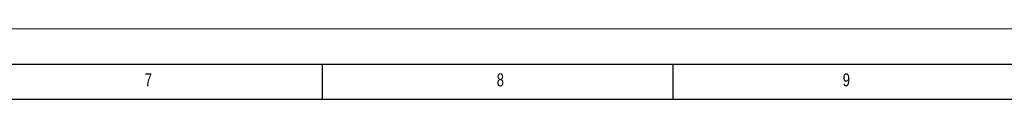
# Model space of a CAD drawing. Header units: millimetres. Extents: x 0 to 594, y 0 to 420.
# Tile 55 of 66: x 309 to 449, y 410 to 420. Entities that reach past the tile are written whole.
import ezdxf

# ---------------------------------------------------------------- set-up
doc = ezdxf.new("R2010")
doc.units = ezdxf.units.MM
doc.layers.add('FORMAT', color=7, linetype='Continuous')
doc.styles.add('SLDTEXTSTYLE0', font='TXT', dxfattribs={"width": 0.75})

msp = doc.modelspace()

# ---------------------------------------------------------------- linework, layer by layer
at = {"color": 7, "linetype": 'Continuous', "lineweight": 18}
msp.add_line((0, 420), (594, 420), dxfattribs=at)
at = {"layer": 'FORMAT'}
for p, q in [((15, 415), (589, 415)), ((352, 410), (352, 415)), ((402, 410), (402, 415)), ((20, 410), (584, 410))]:
    msp.add_line(p, q, dxfattribs=at)

# ---------------------------------------------------------------- texts
at = {"layer": 'FORMAT', "char_height": 1.852, "attachment_point": 1, "style": 'SLDTEXTSTYLE0'}
for s, insert in [('7', (326.699, 413.668)), ('8', (376.841, 413.668)), ('9', (426.132, 413.668))]:
    msp.add_mtext(s, dxfattribs=dict(at, insert=insert))

doc.saveas('drawing.dxf')
